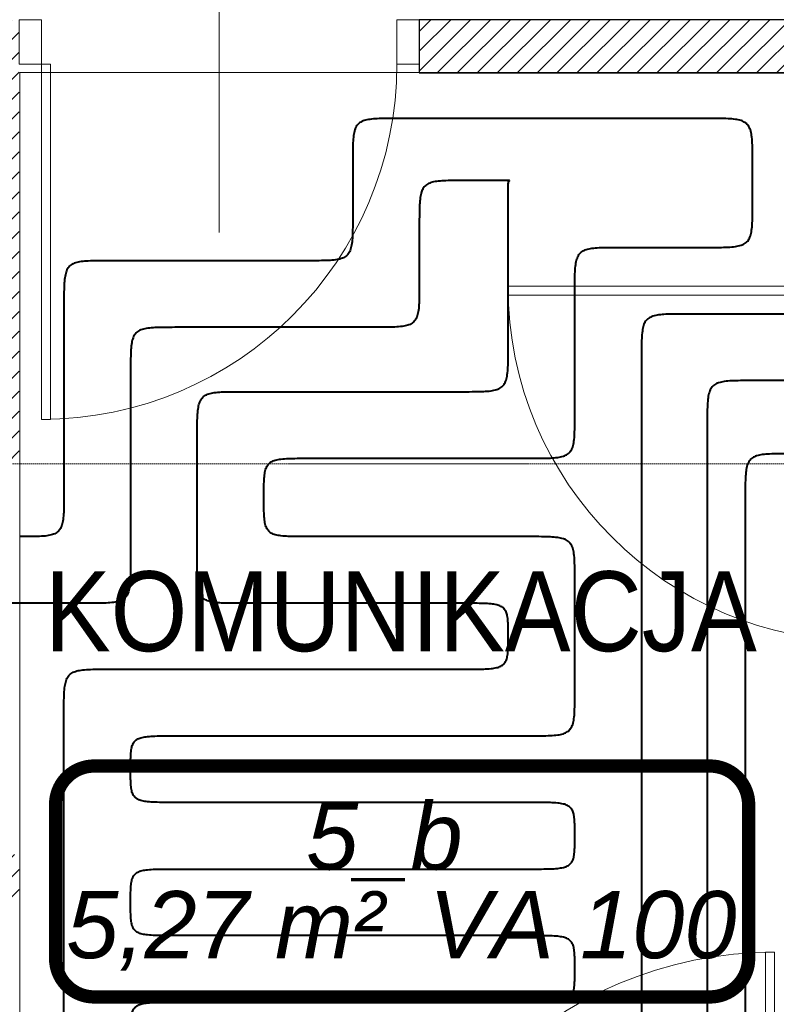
# Model space of a CAD drawing. Header units: millimetres. Extents: x 49908 to 79848, y -11883 to -3092.
# Tile 129 of 222: x 69491 to 69661, y -6348 to -6127. Entities that reach past the tile are written whole.
import ezdxf
from ezdxf.enums import TextEntityAlignment as Align
from ezdxf.lldxf.tags import DXFTag

# ---------------------------------------------------------------- set-up
doc = ezdxf.new("R2010")
doc.units = ezdxf.units.MM
doc.linetypes.add('AUSGEZOGEN', pattern=[0])
doc.linetypes.add('DASHDOT', pattern=[1, 0.5, -0.25, 0, -0.25])
for name, color, linetype, lineweight in [('A opis', 9, 'Continuous', 13), ('A stolarka', 9, 'Continuous', 9), ('A_HATCH', 9, 'Continuous', 9), ('A_MUROWANE', 9, 'Continuous', 25), ('A_OSIE', 9, 'DASHDOT', 9), ('\x9dciany', 9, 'Continuous', 9)]:
    doc.layers.add(name, color=color, linetype=linetype, lineweight=lineweight)
for name, color, linetype, true_color in [('IS_Ogrzewanie_płaszczyznowe', 7, 'SOLID', 0xac00e6), ('IS_Ogrzewanie_płaszczyznowe_-_opis', 7, 'SOLID', 0xf000f0), ('IS_Przyłącza_o.p._Powrót', 7, 'DASH', 0x438955), ('IS_Przyłącza_o.p._Zasilanie', 7, 'SOLID', 0xff9124)]:
    doc.layers.add(name, color=color, linetype=linetype, true_color=true_color)
doc.styles.add('Arial CE', font='arial.ttf')
tags = doc.linetypes.add('DASH', pattern=[15, 10, -5]).pattern_tags.tags
tags[6:7] = [DXFTag(74, 4), DXFTag(75, 0), DXFTag(340, '0'), DXFTag(46, 0.0), DXFTag(50, 0.0), DXFTag(44, 0.0), DXFTag(45, 0.0)]
tags[4:5] = [DXFTag(74, 4), DXFTag(75, 0), DXFTag(340, '0'), DXFTag(46, 0.0), DXFTag(50, 0.0), DXFTag(44, 0.0), DXFTag(45, 0.0)]
tags = doc.linetypes.add('SOLID', pattern=[10, 10, 0]).pattern_tags.tags
tags[6:7] = [DXFTag(74, 4), DXFTag(75, 0), DXFTag(340, '0'), DXFTag(46, 0.0), DXFTag(50, 0.0), DXFTag(44, 0.0), DXFTag(45, 0.0)]
tags[4:5] = [DXFTag(74, 4), DXFTag(75, 0), DXFTag(340, '0'), DXFTag(46, 0.0), DXFTag(50, 0.0), DXFTag(44, 0.0), DXFTag(45, 0.0)]

msp = doc.modelspace()

# ---------------------------------------------------------------- hatches: boundary and pattern name
at = {"layer": 'A_HATCH', "transparency": 33554687}
h = msp.add_hatch(dxfattribs=at)
h.set_pattern_fill('ANSI31', color=256, angle=360)
h.set_pattern_definition([(45, (16000, 0), (-2.24506403, 2.24506403), [])])
h.paths.add_polyline_path([(69465.47, -5846.63), (69450.47, -5846.63), (69450.47, -6126.63), (69300.47, -6126.63), (69300.47, -6138.63), (69490.47, -6138.63), (69490.47, -6126.63), (69465.47, -6126.63)])
h.paths.add_polyline_path([(69490.47, -6314.63), (69300.47, -6314.63), (69300.47, -6326.63), (69490.47, -6326.63)])
h.paths.add_polyline_path([(69490.47, -6138.63), (69480.47, -6138.63), (69480.47, -6226.63), (69490.47, -6226.63)])
h.paths.add_polyline_path([(69670.47, -6126.63), (69580.47, -6126.63), (69580.47, -6138.63), (69670.47, -6138.63)])
h.paths.add_polyline_path([(69545.47, -6438.63), (69555.47, -6438.63), (69565.47, -6438.63), (69565.47, -6426.63), (69533.47, -6426.63), (69533.47, -6586.63), (69545.47, -6586.63)])
h.paths.add_polyline_path([(69433.47, -6426.63), (69425.47, -6426.63), (69425.47, -6586.63), (69431.47, -6586.63), (69431.47, -6438.63), (69433.47, -6438.63)])
h.paths.add_polyline_path([(70000.47, -6426.63), (69785.47, -6426.63), (69785.47, -6438.63), (70000.47, -6438.63)])
h.paths.add_polyline_path([(68725.47, -6370.63), (68700.47, -6370.63), (68700.47, -6382.63), (68725.47, -6382.63)])
h.paths.add_polyline_path([(68835.47, -6370.63), (68830.47, -6370.63), (68820.47, -6370.63), (68815.47, -6370.63), (68815.47, -6382.63), (68835.47, -6382.63)])
h.paths.add_polyline_path([(68965.47, -6370.63), (68925.47, -6370.63), (68925.47, -6382.63), (68965.47, -6382.63)])
h.paths.add_polyline_path([(69080.47, -6370.63), (69055.47, -6370.63), (69055.47, -6382.63), (69080.47, -6382.63)])
h.paths.add_polyline_path([(68960.47, -6225.63), (68950.47, -6225.63), (68950.47, -6370.63), (68960.47, -6370.63)])
h.paths.add_polyline_path([(69080.47, -6198.63), (68700.47, -6198.63), (68700.47, -6210.63), (69080.47, -6210.63)])
h.paths.add_polyline_path([(68960.47, -6210.63), (68950.47, -6210.63), (68950.47, -6225.63), (68960.47, -6225.63)])
h.paths.add_polyline_path([(68960.47, -6183.63), (68950.47, -6183.63), (68950.47, -6198.63), (68960.47, -6198.63)])
h.paths.add_polyline_path([(68960.47, -6038.63), (68950.47, -6038.63), (68950.47, -6183.63), (68960.47, -6183.63)])
h.paths.add_polyline_path([(68965.47, -6026.63), (68925.47, -6026.63), (68925.47, -6038.63), (68965.47, -6038.63)])
h.paths.add_polyline_path([(69080.47, -6026.63), (69055.47, -6026.63), (69055.47, -6038.63), (69080.47, -6038.63)])
h.paths.add_polyline_path([(68835.47, -6026.63), (68815.47, -6026.63), (68815.47, -6038.63), (68820.47, -6038.63), (68830.47, -6038.63), (68835.47, -6038.63)])
h.paths.add_polyline_path([(68725.47, -6026.63), (68700.47, -6026.63), (68700.47, -6038.63), (68725.47, -6038.63)])
h.paths.add_polyline_path([(68830.47, -6038.63), (68820.47, -6038.63), (68820.47, -6183.63), (68830.46, -6183.63), (68830.47, -6183.63)])
h.paths.add_polyline_path([(68830.47, -6183.63), (68820.47, -6183.63), (68820.47, -6198.63), (68830.47, -6198.63)])
h.paths.add_polyline_path([(68830.47, -6210.63), (68820.47, -6210.63), (68820.47, -6370.63), (68830.47, -6370.63)])

# ---------------------------------------------------------------- linework, layer by layer
at = {"layer": 'A opis', "ltscale": 0.5}
msp.add_line((69535.49, -6174.55), (69535.49, -6115.06), dxfattribs=at)
at = {"layer": 'A stolarka', "linetype": 'AUSGEZOGEN', "lineweight": 0}
msp.add_line((69535.47, -6139.13), (69535.47, -6124.13), dxfattribs=at)
for points in [[(69490.47, -6126.63), (69495.47, -6126.63), (69495.47, -6136.63), (69490.47, -6136.63)], [(69575.47, -6126.63), (69580.47, -6126.63), (69580.47, -6136.63), (69575.47, -6136.63)], [(69495.47, -6136.63), (69497.47, -6136.63), (69497.47, -6216.63), (69495.47, -6216.63)], [(69680.47, -6186.63), (69680.47, -6188.63), (69600.47, -6188.63), (69600.47, -6186.63)], [(69660.47, -6426.63), (69658.47, -6426.63), (69658.47, -6336.63), (69660.47, -6336.63)]]:
    msp.add_lwpolyline(points, close=True, dxfattribs=at)
for centre, radius, start, end in [((69495.47, -6136.63), 80, 270, 0), ((69680.47, -6186.63), 80, 180, 270), ((69660.47, -6426.63), 90, 90, 180)]:
    msp.add_arc(centre, radius, start, end, dxfattribs=at)
at = {"layer": 'A_MUROWANE'}
msp.add_lwpolyline([(69670.47, -6126.63), (69580.47, -6126.63), (69580.47, -6138.63), (69670.47, -6138.63)], dxfattribs=at)
at = {"layer": 'A_OSIE', "ltscale": 0.3, "transparency": 33554559}
msp.add_line((70341.81, -6226.63), (67440.85, -6226.63), dxfattribs=at)
at = {"layer": 'IS_Ogrzewanie_płaszczyznowe', "linetype": 'DASH', "lineweight": 9}
for p, q in [((69672.42, -6138.51), (69490.6, -6138.51)), ((69490.6, -6138.51), (69490.6, -6428.41))]:
    msp.add_line(p, q, dxfattribs=at)
at = {"layer": 'IS_Ogrzewanie_płaszczyznowe_-_opis'}
msp.add_lwpolyline([(69507.31, -6346.71, 3, 3, 0), (69645.98, -6346.71, 3, 3, 0.414214), (69654.65, -6338.05, 3, 3, 0), (69654.65, -6303.38, 3, 3, 0.414214), (69645.98, -6294.71, 3, 3, 0), (69507.31, -6294.71, 3, 3, 0.414214), (69498.65, -6303.38, 3, 3, 0), (69498.65, -6338.05, 3, 3, 0.414214), (69507.31, -6346.71, 3, 3, 0)], format="xyseb", dxfattribs=at)
at = {"layer": 'IS_Przyłącza_o.p._Powrót', "lineweight": 40}
for points, knots in [([(69575.52, -6148.87), (69574.7, -6148.87), (69573.19, -6148.87), (69571.13, -6148.91), (69569.48, -6149.03), (69568.17, -6149.28), (69567.14, -6149.74), (69566.39, -6150.48), (69565.94, -6151.51), (69565.68, -6152.82), (69565.56, -6154.48), (69565.52, -6156.53), (69565.52, -6158.04), (69565.52, -6158.87)], [0, 0, 0, 0, 0.0248686, 0.0452361, 0.061602, 0.0745999, 0.0851852, 0.0948541, 0.1054394, 0.1184374, 0.1348033, 0.1551707, 0.1800393, 0.1800393, 0.1800393, 0.1800393]), ([(69645.52, -6148.87), (69644.98, -6148.87), (69642.95, -6148.87), (69638.69, -6148.87), (69632.22, -6148.87), (69624.17, -6148.87), (69615.18, -6148.87), (69605.87, -6148.87), (69596.88, -6148.87), (69588.83, -6148.87), (69582.36, -6148.87), (69578.1, -6148.87), (69576.07, -6148.87), (69575.52, -6148.87)], [0, 0, 0, 0, 0.0163035, 0.0610068, 0.1277986, 0.2103681, 0.3024042, 0.3975958, 0.4896319, 0.5722014, 0.6389932, 0.6836965, 0.7, 0.7, 0.7, 0.7]), ([(69655.52, -6158.87), (69655.52, -6158.04), (69655.53, -6156.53), (69655.49, -6154.48), (69655.37, -6152.82), (69655.11, -6151.51), (69654.66, -6150.48), (69653.91, -6149.74), (69652.88, -6149.28), (69651.57, -6149.03), (69649.91, -6148.91), (69647.86, -6148.87), (69646.35, -6148.87), (69645.52, -6148.87)], [0, 0, 0, 0, 0.0248686, 0.0452361, 0.061602, 0.0745999, 0.0851852, 0.0948541, 0.1054394, 0.1184374, 0.1348033, 0.1551707, 0.1800393, 0.1800393, 0.1800393, 0.1800393]), ([(69565.52, -6158.87), (69565.52, -6158.96), (69565.52, -6159.31), (69565.52, -6160.04), (69565.52, -6161.16), (69565.52, -6162.54), (69565.52, -6164.09), (69565.52, -6165.69), (69565.52, -6167.24), (69565.52, -6168.62), (69565.52, -6169.74), (69565.52, -6170.47), (69565.52, -6170.82), (69565.52, -6170.91)], [0, 0, 0, 0, 0.0028049, 0.0104958, 0.0219868, 0.0361923, 0.0520265, 0.0684035, 0.0842377, 0.0984432, 0.1099342, 0.1176251, 0.12043, 0.12043, 0.12043, 0.12043]), ([(69655.52, -6167.91), (69655.52, -6167.84), (69655.52, -6167.57), (69655.52, -6167.02), (69655.52, -6166.19), (69655.52, -6165.15), (69655.52, -6163.99), (69655.52, -6162.79), (69655.52, -6161.63), (69655.52, -6160.59), (69655.52, -6159.75), (69655.52, -6159.2), (69655.52, -6158.94), (69655.52, -6158.87)], [0, 0, 0, 0, 0.00210502, 0.00787684, 0.01650063, 0.02716153, 0.0390447, 0.0513353, 0.06321847, 0.07387937, 0.08250316, 0.08827498, 0.09038, 0.09038, 0.09038, 0.09038]), ([(69645.52, -6177.91), (69646.35, -6177.91), (69647.86, -6177.91), (69649.91, -6177.87), (69651.57, -6177.75), (69652.88, -6177.49), (69653.91, -6177.04), (69654.66, -6176.29), (69655.11, -6175.26), (69655.37, -6173.95), (69655.49, -6172.3), (69655.53, -6170.24), (69655.52, -6168.74), (69655.52, -6167.91)], [0, 0, 0, 0, 0.0248686, 0.0452361, 0.061602, 0.0745999, 0.0851852, 0.0948541, 0.1054394, 0.1184374, 0.1348033, 0.1551707, 0.1800393, 0.1800393, 0.1800393, 0.1800393]), ([(69565.52, -6170.91), (69565.52, -6171.74), (69565.53, -6173.25), (69565.49, -6175.3), (69565.37, -6176.96), (69565.11, -6178.27), (69564.66, -6179.3), (69563.91, -6180.04), (69562.88, -6180.5), (69561.57, -6180.75), (69559.91, -6180.87), (69557.86, -6180.91), (69556.35, -6180.91), (69555.52, -6180.91)], [0, 0, 0, 0, 0.0248686, 0.0452361, 0.061602, 0.0745999, 0.0851852, 0.0948541, 0.1054394, 0.1184374, 0.1348033, 0.1551707, 0.1800393, 0.1800393, 0.1800393, 0.1800393]), ([(69615.52, -6187.91), (69615.52, -6187.08), (69615.52, -6185.57), (69615.56, -6183.52), (69615.68, -6181.86), (69615.94, -6180.55), (69616.39, -6179.52), (69617.14, -6178.78), (69618.17, -6178.32), (69619.48, -6178.07), (69621.13, -6177.94), (69623.19, -6177.91), (69624.7, -6177.91), (69625.52, -6177.91)], [0, 0, 0, 0, 0.0248686, 0.0452361, 0.061602, 0.0745999, 0.0851852, 0.0948541, 0.1054394, 0.1184374, 0.1348033, 0.1551707, 0.1800393, 0.1800393, 0.1800393, 0.1800393]), ([(69625.52, -6177.91), (69625.68, -6177.91), (69626.26, -6177.91), (69627.48, -6177.91), (69629.33, -6177.91), (69631.63, -6177.91), (69634.19, -6177.91), (69636.85, -6177.91), (69639.42, -6177.91), (69641.72, -6177.91), (69643.57, -6177.91), (69644.79, -6177.91), (69645.37, -6177.91), (69645.52, -6177.91)], [0, 0, 0, 0, 0.0046582, 0.0174305, 0.0365139, 0.0601052, 0.0864012, 0.1135988, 0.1398948, 0.1634861, 0.1825695, 0.1953418, 0.2, 0.2, 0.2, 0.2]), ([(69510.52, -6180.91), (69509.7, -6180.91), (69508.19, -6180.91), (69506.13, -6180.95), (69504.48, -6181.07), (69503.17, -6181.32), (69502.14, -6181.78), (69501.39, -6182.53), (69500.94, -6183.55), (69500.68, -6184.87), (69500.56, -6186.52), (69500.52, -6188.57), (69500.52, -6190.08), (69500.52, -6190.91)], [0, 0, 0, 0, 0.0248686, 0.0452361, 0.061602, 0.0745999, 0.0851852, 0.0948541, 0.1054394, 0.1184374, 0.1348033, 0.1551707, 0.1800393, 0.1800393, 0.1800393, 0.1800393]), ([(69555.52, -6180.91), (69555.18, -6180.91), (69553.87, -6180.91), (69551.13, -6180.91), (69546.97, -6180.91), (69541.8, -6180.91), (69536.02, -6180.91), (69530.03, -6180.91), (69524.25, -6180.91), (69519.08, -6180.91), (69514.92, -6180.91), (69512.18, -6180.91), (69510.87, -6180.91), (69510.52, -6180.91)], [0, 0, 0, 0, 0.0104808, 0.0392186, 0.0821563, 0.1352367, 0.1944027, 0.2555973, 0.3147633, 0.3678437, 0.4107814, 0.4395192, 0.45, 0.45, 0.45, 0.45]), ([(69615.52, -6215.4), (69615.52, -6215.19), (69615.52, -6214.39), (69615.52, -6212.72), (69615.52, -6210.18), (69615.52, -6207.02), (69615.52, -6203.48), (69615.52, -6199.83), (69615.52, -6196.29), (69615.52, -6193.13), (69615.52, -6190.59), (69615.52, -6188.92), (69615.52, -6188.12), (69615.52, -6187.91)], [0, 0, 0, 0, 0.0064043, 0.0239643, 0.0502011, 0.0826356, 0.1187887, 0.1561813, 0.1923344, 0.2247689, 0.2510057, 0.2685657, 0.27497, 0.27497, 0.27497, 0.27497]), ([(69500.52, -6190.91), (69500.52, -6191.24), (69500.52, -6192.46), (69500.52, -6195.03), (69500.52, -6198.92), (69500.52, -6203.77), (69500.52, -6209.18), (69500.52, -6214.79), (69500.52, -6220.2), (69500.52, -6225.04), (69500.52, -6228.94), (69500.52, -6231.5), (69500.52, -6232.73), (69500.52, -6233.05)], [0, 0, 0, 0, 0.0098154, 0.0367287, 0.0769403, 0.1266506, 0.1820603, 0.2393697, 0.2947794, 0.3444897, 0.3847013, 0.4116146, 0.42143, 0.42143, 0.42143, 0.42143]), ([(69640.52, -6192.91), (69639.7, -6192.91), (69638.19, -6192.91), (69636.13, -6192.94), (69634.48, -6193.07), (69633.17, -6193.32), (69632.14, -6193.78), (69631.39, -6194.52), (69630.94, -6195.55), (69630.68, -6196.86), (69630.56, -6198.52), (69630.52, -6200.57), (69630.52, -6202.08), (69630.52, -6202.91)], [0, 0, 0, 0, 0.0248686, 0.0452361, 0.061602, 0.0745999, 0.0851852, 0.0948541, 0.1054394, 0.1184374, 0.1348033, 0.1551707, 0.1800393, 0.1800393, 0.1800393, 0.1800393]), ([(69693.25, -6192.91), (69692.84, -6192.91), (69691.31, -6192.91), (69688.1, -6192.91), (69683.23, -6192.91), (69677.17, -6192.91), (69670.39, -6192.91), (69663.38, -6192.91), (69656.61, -6192.91), (69650.55, -6192.91), (69645.67, -6192.91), (69642.47, -6192.91), (69640.93, -6192.91), (69640.52, -6192.91)], [0, 0, 0, 0, 0.0122808, 0.0459538, 0.0962652, 0.1584613, 0.2277881, 0.2994919, 0.3688187, 0.4310148, 0.4813262, 0.5149992, 0.52728, 0.52728, 0.52728, 0.52728]), ([(69630.52, -6202.91), (69630.52, -6204.17), (69630.52, -6208.89), (69630.52, -6218.77), (69630.52, -6233.79), (69630.52, -6252.46), (69630.52, -6273.33), (69630.52, -6294.93), (69630.52, -6315.8), (69630.52, -6334.48), (69630.52, -6349.49), (69630.52, -6359.38), (69630.52, -6364.1), (69630.52, -6365.36)], [0, 0, 0, 0, 0.037836, 0.141579, 0.296584, 0.488204, 0.701794, 0.922706, 1.136296, 1.327916, 1.482921, 1.586664, 1.6245, 1.6245, 1.6245, 1.6245]), ([(69605.52, -6225.4), (69606.35, -6225.4), (69607.86, -6225.4), (69609.91, -6225.37), (69611.57, -6225.24), (69612.88, -6224.99), (69613.91, -6224.53), (69614.66, -6223.79), (69615.11, -6222.76), (69615.37, -6221.45), (69615.49, -6219.79), (69615.53, -6217.74), (69615.52, -6216.23), (69615.52, -6215.4)], [0, 0, 0, 0, 0.0248686, 0.0452361, 0.061602, 0.0745999, 0.0851852, 0.0948541, 0.1054394, 0.1184374, 0.1348033, 0.1551707, 0.1800393, 0.1800393, 0.1800393, 0.1800393]), ([(69545.52, -6234.23), (69545.52, -6233.5), (69545.52, -6232.17), (69545.56, -6230.35), (69545.68, -6228.89), (69545.94, -6227.73), (69546.41, -6226.81), (69547.16, -6226.16), (69548.18, -6225.77), (69549.48, -6225.54), (69551.14, -6225.44), (69553.19, -6225.4), (69554.7, -6225.4), (69555.52, -6225.4)], [0, 0, 0, 0, 0.0219478, 0.0399248, 0.0543841, 0.0659297, 0.0755171, 0.0846359, 0.0949995, 0.1079316, 0.1242837, 0.1446496, 0.1695182, 0.1695182, 0.1695182, 0.1695182]), ([(69555.52, -6225.4), (69555.91, -6225.4), (69557.37, -6225.4), (69560.41, -6225.4), (69565.03, -6225.4), (69570.78, -6225.4), (69577.2, -6225.4), (69583.85, -6225.4), (69590.27, -6225.4), (69596.02, -6225.4), (69600.64, -6225.4), (69603.68, -6225.4), (69605.14, -6225.4), (69605.52, -6225.4)], [0, 0, 0, 0, 0.0116454, 0.0435763, 0.0912847, 0.150263, 0.216003, 0.283997, 0.349737, 0.4087153, 0.4564237, 0.4883546, 0.5, 0.5, 0.5, 0.5]), ([(69663.87, -6224.38), (69663.05, -6224.38), (69661.54, -6224.38), (69659.48, -6224.42), (69657.83, -6224.54), (69656.52, -6224.8), (69655.49, -6225.25), (69654.74, -6226), (69654.29, -6227.03), (69654.03, -6228.34), (69653.91, -6229.99), (69653.87, -6232.05), (69653.87, -6233.55), (69653.87, -6234.38)], [0, 0, 0, 0, 0.0248686, 0.0452361, 0.061602, 0.0745999, 0.0851852, 0.0948541, 0.1054394, 0.1184374, 0.1348033, 0.1551707, 0.1800393, 0.1800393, 0.1800393, 0.1800393]), ([(69500.52, -6233.05), (69500.52, -6233.88), (69500.53, -6235.39), (69500.49, -6237.44), (69500.37, -6239.1), (69500.11, -6240.41), (69499.66, -6241.44), (69498.91, -6242.19), (69497.88, -6242.64), (69496.57, -6242.9), (69494.91, -6243.02), (69492.86, -6243.06), (69491.35, -6243.05), (69490.52, -6243.05)], [0, 0, 0, 0, 0.0248686, 0.0452361, 0.061602, 0.0745999, 0.0851852, 0.0948541, 0.1054394, 0.1184374, 0.1348033, 0.1551707, 0.1800393, 0.1800393, 0.1800393, 0.1800393]), ([(69555.52, -6243.05), (69554.7, -6243.05), (69553.19, -6243.06), (69551.14, -6243.02), (69549.48, -6242.91), (69548.18, -6242.69), (69547.16, -6242.3), (69546.41, -6241.65), (69545.94, -6240.73), (69545.68, -6239.57), (69545.56, -6238.1), (69545.52, -6236.29), (69545.52, -6234.96), (69545.52, -6234.23)], [0, 0, 0, 0, 0.0248686, 0.0452345, 0.0615867, 0.0745187, 0.0848823, 0.0940011, 0.1035885, 0.1151341, 0.1295934, 0.1475704, 0.1695182, 0.1695182, 0.1695182, 0.1695182]), ([(69653.87, -6234.38), (69653.87, -6236.93), (69653.87, -6246.48), (69653.87, -6266.47), (69653.87, -6296.83), (69653.87, -6334.59), (69653.87, -6376.8), (69653.87, -6420.49), (69653.87, -6462.7), (69653.87, -6500.46), (69653.87, -6530.82), (69653.87, -6550.81), (69653.87, -6560.36), (69653.87, -6562.91)], [0, 0, 0, 0, 0.076516, 0.286317, 0.599785, 0.9873, 1.419243, 1.865997, 2.29794, 2.685455, 2.998923, 3.208724, 3.28524, 3.28524, 3.28524, 3.28524]), ([(69605.52, -6243.05), (69605.14, -6243.05), (69603.68, -6243.05), (69600.64, -6243.05), (69596.02, -6243.05), (69590.27, -6243.05), (69583.85, -6243.05), (69577.2, -6243.05), (69570.78, -6243.05), (69565.03, -6243.05), (69560.41, -6243.05), (69557.37, -6243.05), (69555.91, -6243.05), (69555.52, -6243.05)], [0, 0, 0, 0, 0.0116454, 0.0435763, 0.0912847, 0.150263, 0.216003, 0.283997, 0.349737, 0.4087153, 0.4564237, 0.4883546, 0.5, 0.5, 0.5, 0.5]), ([(69615.52, -6253.05), (69615.52, -6252.23), (69615.53, -6250.72), (69615.49, -6248.66), (69615.37, -6247.01), (69615.11, -6245.7), (69614.66, -6244.67), (69613.91, -6243.92), (69612.88, -6243.47), (69611.57, -6243.21), (69609.91, -6243.09), (69607.86, -6243.05), (69606.35, -6243.05), (69605.52, -6243.05)], [0, 0, 0, 0, 0.0248686, 0.0452361, 0.061602, 0.0745999, 0.0851852, 0.0948541, 0.1054394, 0.1184374, 0.1348033, 0.1551707, 0.1800393, 0.1800393, 0.1800393, 0.1800393]), ([(69615.52, -6277.91), (69615.52, -6277.71), (69615.52, -6276.99), (69615.52, -6275.48), (69615.52, -6273.18), (69615.52, -6270.33), (69615.52, -6267.13), (69615.52, -6263.83), (69615.52, -6260.64), (69615.52, -6257.78), (69615.52, -6255.48), (69615.52, -6253.97), (69615.52, -6253.25), (69615.52, -6253.05)], [0, 0, 0, 0, 0.0057882, 0.0216591, 0.0453722, 0.0746867, 0.1073621, 0.1411579, 0.1738333, 0.2031478, 0.2268609, 0.2427318, 0.24852, 0.24852, 0.24852, 0.24852]), ([(69605.52, -6287.91), (69606.35, -6287.91), (69607.86, -6287.91), (69609.91, -6287.87), (69611.57, -6287.75), (69612.88, -6287.49), (69613.91, -6287.04), (69614.66, -6286.29), (69615.11, -6285.26), (69615.37, -6283.95), (69615.49, -6282.3), (69615.53, -6280.24), (69615.52, -6278.74), (69615.52, -6277.91)], [0, 0, 0, 0, 0.0248686, 0.0452361, 0.061602, 0.0745999, 0.0851852, 0.0948541, 0.1054394, 0.1184374, 0.1348033, 0.1551707, 0.1800393, 0.1800393, 0.1800393, 0.1800393]), ([(69515.52, -6295.41), (69515.52, -6294.79), (69515.52, -6293.65), (69515.56, -6292.11), (69515.68, -6290.87), (69515.94, -6289.87), (69516.42, -6289.08), (69517.17, -6288.54), (69518.18, -6288.21), (69519.48, -6288.03), (69521.14, -6287.93), (69523.19, -6287.91), (69524.7, -6287.91), (69525.52, -6287.91)], [0, 0, 0, 0, 0.0186515, 0.0339311, 0.0462418, 0.0561621, 0.0646601, 0.0732063, 0.0833483, 0.0962155, 0.1125542, 0.1329186, 0.1577872, 0.1577872, 0.1577872, 0.1577872]), ([(69525.52, -6287.91), (69526.15, -6287.91), (69528.47, -6287.91), (69533.34, -6287.91), (69540.73, -6287.91), (69549.93, -6287.91), (69560.21, -6287.91), (69570.84, -6287.91), (69581.12, -6287.91), (69590.32, -6287.91), (69597.71, -6287.91), (69602.58, -6287.91), (69604.9, -6287.91), (69605.52, -6287.91)], [0, 0, 0, 0, 0.0186326, 0.069722, 0.1460556, 0.2404207, 0.3456048, 0.4543952, 0.5595793, 0.6539444, 0.730278, 0.7813674, 0.8, 0.8, 0.8, 0.8]), ([(69525.52, -6302.91), (69524.7, -6302.91), (69523.19, -6302.91), (69521.14, -6302.88), (69519.48, -6302.79), (69518.18, -6302.6), (69517.17, -6302.27), (69516.42, -6301.73), (69515.94, -6300.95), (69515.68, -6299.95), (69515.56, -6298.7), (69515.52, -6297.16), (69515.52, -6296.03), (69515.52, -6295.41)], [0, 0, 0, 0, 0.0248686, 0.045233, 0.0615717, 0.0744389, 0.0845809, 0.0931271, 0.1016251, 0.1115455, 0.1238561, 0.1391357, 0.1577872, 0.1577872, 0.1577872, 0.1577872]), ([(69605.52, -6302.91), (69604.9, -6302.91), (69602.58, -6302.91), (69597.71, -6302.91), (69590.32, -6302.91), (69581.12, -6302.91), (69570.84, -6302.91), (69560.21, -6302.91), (69549.93, -6302.91), (69540.73, -6302.91), (69533.34, -6302.91), (69528.47, -6302.91), (69526.15, -6302.91), (69525.52, -6302.91)], [0, 0, 0, 0, 0.0186326, 0.069722, 0.1460556, 0.2404207, 0.3456048, 0.4543952, 0.5595793, 0.6539444, 0.730278, 0.7813674, 0.8, 0.8, 0.8, 0.8]), ([(69615.52, -6310.41), (69615.52, -6309.79), (69615.53, -6308.65), (69615.49, -6307.11), (69615.36, -6305.87), (69615.11, -6304.87), (69614.63, -6304.08), (69613.87, -6303.54), (69612.87, -6303.21), (69611.56, -6303.03), (69609.91, -6302.93), (69607.86, -6302.91), (69606.35, -6302.91), (69605.52, -6302.91)], [0, 0, 0, 0, 0.0186515, 0.0339311, 0.0462418, 0.0561621, 0.0646601, 0.0732063, 0.0833483, 0.0962155, 0.1125542, 0.1329186, 0.1577872, 0.1577872, 0.1577872, 0.1577872]), ([(69605.52, -6317.91), (69606.35, -6317.91), (69607.86, -6317.91), (69609.91, -6317.88), (69611.56, -6317.79), (69612.87, -6317.6), (69613.87, -6317.27), (69614.63, -6316.73), (69615.11, -6315.95), (69615.36, -6314.95), (69615.49, -6313.7), (69615.53, -6312.16), (69615.52, -6311.03), (69615.52, -6310.41)], [0, 0, 0, 0, 0.0248686, 0.045233, 0.0615717, 0.0744389, 0.0845809, 0.0931271, 0.1016251, 0.1115455, 0.1238561, 0.1391357, 0.1577872, 0.1577872, 0.1577872, 0.1577872]), ([(69515.52, -6325.41), (69515.52, -6324.79), (69515.52, -6323.65), (69515.56, -6322.11), (69515.68, -6320.87), (69515.94, -6319.87), (69516.42, -6319.08), (69517.17, -6318.54), (69518.18, -6318.21), (69519.48, -6318.03), (69521.14, -6317.93), (69523.19, -6317.91), (69524.7, -6317.91), (69525.52, -6317.91)], [0, 0, 0, 0, 0.0186515, 0.0339311, 0.0462418, 0.0561621, 0.0646601, 0.0732063, 0.0833483, 0.0962155, 0.1125542, 0.1329186, 0.1577872, 0.1577872, 0.1577872, 0.1577872]), ([(69525.52, -6317.91), (69526.15, -6317.91), (69528.47, -6317.91), (69533.34, -6317.91), (69540.73, -6317.91), (69549.93, -6317.91), (69560.21, -6317.91), (69570.84, -6317.91), (69581.12, -6317.91), (69590.32, -6317.91), (69597.71, -6317.91), (69602.58, -6317.91), (69604.9, -6317.91), (69605.52, -6317.91)], [0, 0, 0, 0, 0.0186326, 0.069722, 0.1460556, 0.2404207, 0.3456048, 0.4543952, 0.5595793, 0.6539444, 0.730278, 0.7813674, 0.8, 0.8, 0.8, 0.8]), ([(69525.52, -6332.91), (69524.7, -6332.91), (69523.19, -6332.91), (69521.14, -6332.88), (69519.48, -6332.79), (69518.18, -6332.6), (69517.17, -6332.27), (69516.42, -6331.73), (69515.94, -6330.95), (69515.68, -6329.95), (69515.56, -6328.7), (69515.52, -6327.16), (69515.52, -6326.03), (69515.52, -6325.41)], [0, 0, 0, 0, 0.0248686, 0.045233, 0.0615717, 0.0744389, 0.0845809, 0.0931271, 0.1016251, 0.1115455, 0.1238561, 0.1391357, 0.1577872, 0.1577872, 0.1577872, 0.1577872]), ([(69605.52, -6332.91), (69604.9, -6332.91), (69602.58, -6332.91), (69597.71, -6332.91), (69590.32, -6332.91), (69581.12, -6332.91), (69570.84, -6332.91), (69560.21, -6332.91), (69549.93, -6332.91), (69540.73, -6332.91), (69533.34, -6332.91), (69528.47, -6332.91), (69526.15, -6332.91), (69525.52, -6332.91)], [0, 0, 0, 0, 0.0186326, 0.069722, 0.1460556, 0.2404207, 0.3456048, 0.4543952, 0.5595793, 0.6539444, 0.730278, 0.7813674, 0.8, 0.8, 0.8, 0.8]), ([(69615.52, -6340.41), (69615.52, -6339.79), (69615.53, -6338.65), (69615.49, -6337.11), (69615.36, -6335.87), (69615.11, -6334.87), (69614.63, -6334.08), (69613.87, -6333.54), (69612.87, -6333.21), (69611.56, -6333.03), (69609.91, -6332.93), (69607.86, -6332.91), (69606.35, -6332.91), (69605.52, -6332.91)], [0, 0, 0, 0, 0.0186515, 0.0339311, 0.0462418, 0.0561621, 0.0646601, 0.0732063, 0.0833483, 0.0962155, 0.1125542, 0.1329186, 0.1577872, 0.1577872, 0.1577872, 0.1577872]), ([(69605.52, -6347.91), (69606.35, -6347.91), (69607.86, -6347.91), (69609.91, -6347.88), (69611.56, -6347.79), (69612.87, -6347.6), (69613.87, -6347.27), (69614.63, -6346.73), (69615.11, -6345.95), (69615.36, -6344.95), (69615.49, -6343.7), (69615.53, -6342.16), (69615.52, -6341.03), (69615.52, -6340.41)], [0, 0, 0, 0, 0.0248686, 0.045233, 0.0615717, 0.0744389, 0.0845809, 0.0931271, 0.1016251, 0.1115455, 0.1238561, 0.1391357, 0.1577872, 0.1577872, 0.1577872, 0.1577872]), ([(69515.52, -6355.41), (69515.52, -6354.79), (69515.52, -6353.65), (69515.56, -6352.11), (69515.68, -6350.87), (69515.94, -6349.87), (69516.42, -6349.08), (69517.17, -6348.54), (69518.18, -6348.21), (69519.48, -6348.03), (69521.14, -6347.93), (69523.19, -6347.91), (69524.7, -6347.91), (69525.52, -6347.91)], [0, 0, 0, 0, 0.0186515, 0.0339311, 0.0462418, 0.0561621, 0.0646601, 0.0732063, 0.0833483, 0.0962155, 0.1125542, 0.1329186, 0.1577872, 0.1577872, 0.1577872, 0.1577872]), ([(69525.52, -6347.91), (69526.15, -6347.91), (69528.47, -6347.91), (69533.34, -6347.91), (69540.73, -6347.91), (69549.93, -6347.91), (69560.21, -6347.91), (69570.84, -6347.91), (69581.12, -6347.91), (69590.32, -6347.91), (69597.71, -6347.91), (69602.58, -6347.91), (69604.9, -6347.91), (69605.52, -6347.91)], [0, 0, 0, 0, 0.0186326, 0.069722, 0.1460556, 0.2404207, 0.3456048, 0.4543952, 0.5595793, 0.6539444, 0.730278, 0.7813674, 0.8, 0.8, 0.8, 0.8])]:
    msp.add_open_spline(points, degree=3, knots=knots, dxfattribs=at)
at = {"layer": 'IS_Przyłącza_o.p._Zasilanie', "lineweight": 40}
for points, knots in [([(69590.52, -6162.85), (69589.7, -6162.85), (69588.19, -6162.85), (69586.13, -6162.89), (69584.48, -6163.01), (69583.17, -6163.26), (69582.14, -6163.72), (69581.39, -6164.47), (69580.94, -6165.49), (69580.68, -6166.81), (69580.56, -6168.46), (69580.52, -6170.51), (69580.52, -6172.02), (69580.52, -6172.85)], [0, 0, 0, 0, 0.0248686, 0.0452361, 0.061602, 0.0745999, 0.0851852, 0.0948541, 0.1054394, 0.1184374, 0.1348033, 0.1551707, 0.1800393, 0.1800393, 0.1800393, 0.1800393]), ([(69590.83, -6162.85), (69590.82, -6162.85), (69590.81, -6162.85), (69590.8, -6162.85), (69590.77, -6162.85), (69590.73, -6162.85), (69590.7, -6162.85), (69590.66, -6162.85), (69590.62, -6162.85), (69590.58, -6162.85), (69590.55, -6162.85), (69590.54, -6162.85), (69590.53, -6162.85), (69590.52, -6162.85)], [0, 0, 0, 0, 0.000070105, 0.000262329, 0.000549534, 0.000904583, 0.001300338, 0.001709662, 0.002105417, 0.002460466, 0.002747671, 0.002939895, 0.00301, 0.00301, 0.00301, 0.00301]), ([(69600.83, -6162.88), (69600.83, -6162.88), (69600.8, -6162.86), (69600.74, -6162.87), (69600.58, -6162.86), (69600.29, -6162.86), (69599.81, -6162.85), (69599.11, -6162.85), (69598.14, -6162.85), (69596.86, -6162.85), (69595.21, -6162.85), (69593.16, -6162.85), (69591.65, -6162.85), (69590.83, -6162.85)], [0, 0, 0, 0, 0.0001016, 0.0006305, 0.0020587, 0.0048388, 0.0094219, 0.0162589, 0.0258006, 0.0384978, 0.0548013, 0.075162, 0.1000305, 0.1000305, 0.1000305, 0.1000305]), ([(69600.52, -6172.91), (69600.52, -6172.08), (69600.52, -6170.57), (69600.53, -6168.52), (69600.53, -6166.87), (69600.53, -6165.59), (69600.54, -6164.62), (69600.55, -6163.92), (69600.56, -6163.45), (69600.58, -6163.15), (69600.59, -6163), (69600.63, -6162.91), (69600.66, -6162.91), (69600.68, -6162.91)], [0, 0, 0, 0, 0.0248685, 0.0452292, 0.0615327, 0.07423, 0.0837719, 0.0906097, 0.0951949, 0.0979814, 0.0994298, 0.1000385, 0.1004202, 0.1004202, 0.1004202, 0.1004202]), ([(69600.68, -6162.91), (69600.69, -6162.91), (69600.71, -6162.91), (69600.74, -6162.91), (69600.77, -6162.91), (69600.79, -6162.91), (69600.8, -6162.9), (69600.81, -6162.9), (69600.82, -6162.9), (69600.82, -6162.9), (69600.83, -6162.89), (69600.83, -6162.89), (69600.83, -6162.88), (69600.83, -6162.88)], [0, 0, 0, 0, 0.000374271, 0.000680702, 0.000926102, 0.001117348, 0.001261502, 0.001366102, 0.001439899, 0.001494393, 0.001544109, 0.001600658, 0.001669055, 0.001669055, 0.001669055, 0.001669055]), ([(69580.52, -6172.85), (69580.52, -6172.95), (69580.52, -6173.33), (69580.52, -6174.13), (69580.52, -6175.33), (69580.52, -6176.84), (69580.52, -6178.51), (69580.52, -6180.25), (69580.52, -6181.93), (69580.52, -6183.43), (69580.52, -6184.64), (69580.52, -6185.43), (69580.52, -6185.81), (69580.52, -6185.91)], [0, 0, 0, 0, 0.0030418, 0.0113821, 0.0238436, 0.0392487, 0.05642, 0.07418, 0.0913513, 0.1067564, 0.1192179, 0.1275582, 0.1306, 0.1306, 0.1306, 0.1306]), ([(69600.52, -6200.4), (69600.52, -6200.19), (69600.52, -6199.39), (69600.52, -6197.72), (69600.52, -6195.18), (69600.52, -6192.02), (69600.52, -6188.48), (69600.52, -6184.83), (69600.52, -6181.29), (69600.52, -6178.13), (69600.52, -6175.59), (69600.52, -6173.92), (69600.52, -6173.12), (69600.52, -6172.91)], [0, 0, 0, 0, 0.0064043, 0.0239643, 0.0502011, 0.0826356, 0.1187887, 0.1561813, 0.1923344, 0.2247689, 0.2510057, 0.2685657, 0.27497, 0.27497, 0.27497, 0.27497]), ([(69580.52, -6185.91), (69580.52, -6186.74), (69580.53, -6188.25), (69580.49, -6190.3), (69580.37, -6191.96), (69580.11, -6193.27), (69579.66, -6194.3), (69578.91, -6195.04), (69577.88, -6195.5), (69576.57, -6195.75), (69574.91, -6195.87), (69572.86, -6195.91), (69571.35, -6195.91), (69570.52, -6195.91)], [0, 0, 0, 0, 0.0248686, 0.0452361, 0.061602, 0.0745999, 0.0851852, 0.0948541, 0.1054394, 0.1184374, 0.1348033, 0.1551707, 0.1800393, 0.1800393, 0.1800393, 0.1800393]), ([(69525.52, -6195.91), (69524.7, -6195.91), (69523.19, -6195.91), (69521.13, -6195.95), (69519.48, -6196.07), (69518.17, -6196.32), (69517.14, -6196.78), (69516.39, -6197.53), (69515.94, -6198.55), (69515.68, -6199.87), (69515.56, -6201.52), (69515.52, -6203.57), (69515.52, -6205.08), (69515.52, -6205.91)], [0, 0, 0, 0, 0.0248686, 0.0452361, 0.061602, 0.0745999, 0.0851852, 0.0948541, 0.1054394, 0.1184374, 0.1348033, 0.1551707, 0.1800393, 0.1800393, 0.1800393, 0.1800393]), ([(69570.52, -6195.91), (69570.18, -6195.91), (69568.87, -6195.91), (69566.13, -6195.91), (69561.97, -6195.91), (69556.8, -6195.91), (69551.02, -6195.91), (69545.03, -6195.91), (69539.25, -6195.91), (69534.08, -6195.91), (69529.92, -6195.91), (69527.18, -6195.91), (69525.87, -6195.91), (69525.52, -6195.91)], [0, 0, 0, 0, 0.0104808, 0.0392186, 0.0821563, 0.1352367, 0.1944027, 0.2555973, 0.3147633, 0.3678437, 0.4107814, 0.4395192, 0.45, 0.45, 0.45, 0.45]), ([(69590.52, -6210.4), (69591.35, -6210.4), (69592.86, -6210.4), (69594.91, -6210.37), (69596.57, -6210.24), (69597.88, -6209.99), (69598.91, -6209.53), (69599.66, -6208.79), (69600.11, -6207.76), (69600.37, -6206.45), (69600.49, -6204.79), (69600.53, -6202.74), (69600.52, -6201.23), (69600.52, -6200.4)], [0, 0, 0, 0, 0.0248686, 0.0452361, 0.061602, 0.0745999, 0.0851852, 0.0948541, 0.1054394, 0.1184374, 0.1348033, 0.1551707, 0.1800393, 0.1800393, 0.1800393, 0.1800393]), ([(69515.52, -6205.91), (69515.52, -6206.24), (69515.52, -6207.46), (69515.52, -6210.03), (69515.52, -6213.92), (69515.52, -6218.77), (69515.52, -6224.18), (69515.52, -6229.79), (69515.52, -6235.2), (69515.52, -6240.04), (69515.52, -6243.94), (69515.52, -6246.5), (69515.52, -6247.73), (69515.52, -6248.05)], [0, 0, 0, 0, 0.0098154, 0.0367287, 0.0769403, 0.1266506, 0.1820603, 0.2393697, 0.2947794, 0.3444897, 0.3847013, 0.4116146, 0.42143, 0.42143, 0.42143, 0.42143]), ([(69655.32, -6207.91), (69654.5, -6207.91), (69652.99, -6207.91), (69650.93, -6207.94), (69649.28, -6208.07), (69647.97, -6208.32), (69646.94, -6208.78), (69646.19, -6209.52), (69645.74, -6210.55), (69645.48, -6211.86), (69645.36, -6213.52), (69645.32, -6215.57), (69645.32, -6217.08), (69645.32, -6217.91)], [0, 0, 0, 0, 0.0248686, 0.0452361, 0.061602, 0.0745999, 0.0851852, 0.0948541, 0.1054394, 0.1184374, 0.1348033, 0.1551707, 0.1800393, 0.1800393, 0.1800393, 0.1800393]), ([(69707.52, -6207.91), (69707.12, -6207.91), (69705.6, -6207.91), (69702.42, -6207.91), (69697.6, -6207.91), (69691.6, -6207.91), (69684.89, -6207.91), (69677.95, -6207.91), (69671.25, -6207.91), (69665.25, -6207.91), (69660.42, -6207.91), (69657.25, -6207.91), (69655.73, -6207.91), (69655.32, -6207.91)], [0, 0, 0, 0, 0.0121568, 0.0454901, 0.095294, 0.1568625, 0.2254899, 0.2964701, 0.3650975, 0.426666, 0.4764699, 0.5098032, 0.52196, 0.52196, 0.52196, 0.52196]), ([(69530.52, -6220.4), (69530.52, -6219.57), (69530.52, -6218.07), (69530.56, -6216.01), (69530.68, -6214.36), (69530.94, -6213.05), (69531.39, -6212.02), (69532.14, -6211.27), (69533.17, -6210.82), (69534.48, -6210.56), (69536.13, -6210.44), (69538.19, -6210.4), (69539.7, -6210.4), (69540.52, -6210.4)], [0, 0, 0, 0, 0.0248686, 0.0452361, 0.061602, 0.0745999, 0.0851852, 0.0948541, 0.1054394, 0.1184374, 0.1348033, 0.1551707, 0.1800393, 0.1800393, 0.1800393, 0.1800393]), ([(69540.52, -6210.4), (69540.91, -6210.4), (69542.37, -6210.4), (69545.41, -6210.4), (69550.03, -6210.4), (69555.78, -6210.4), (69562.2, -6210.4), (69568.85, -6210.4), (69575.27, -6210.4), (69581.02, -6210.4), (69585.64, -6210.4), (69588.68, -6210.4), (69590.14, -6210.4), (69590.52, -6210.4)], [0, 0, 0, 0, 0.0116454, 0.0435763, 0.0912847, 0.150263, 0.216003, 0.283997, 0.349737, 0.4087153, 0.4564237, 0.4883546, 0.5, 0.5, 0.5, 0.5]), ([(69645.32, -6217.91), (69645.32, -6219.17), (69645.32, -6223.89), (69645.32, -6233.77), (69645.32, -6248.79), (69645.32, -6267.46), (69645.32, -6288.33), (69645.32, -6309.93), (69645.32, -6330.8), (69645.32, -6349.48), (69645.32, -6364.49), (69645.32, -6374.38), (69645.32, -6379.1), (69645.32, -6380.36)], [0, 0, 0, 0, 0.037836, 0.141579, 0.296584, 0.488204, 0.701794, 0.922706, 1.136296, 1.327916, 1.482921, 1.586664, 1.6245, 1.6245, 1.6245, 1.6245]), ([(69530.52, -6248.05), (69530.52, -6247.84), (69530.52, -6247.04), (69530.52, -6245.35), (69530.52, -6242.8), (69530.52, -6239.62), (69530.52, -6236.07), (69530.52, -6232.39), (69530.52, -6228.84), (69530.52, -6225.66), (69530.52, -6223.1), (69530.52, -6221.42), (69530.52, -6220.62), (69530.52, -6220.4)], [0, 0, 0, 0, 0.0064401, 0.0240985, 0.0504823, 0.0830984, 0.119454, 0.157056, 0.1934116, 0.2260277, 0.2524115, 0.2700699, 0.27651, 0.27651, 0.27651, 0.27651]), ([(69515.52, -6248.05), (69515.52, -6248.88), (69515.53, -6250.39), (69515.49, -6252.44), (69515.37, -6254.1), (69515.11, -6255.41), (69514.66, -6256.44), (69513.91, -6257.19), (69512.88, -6257.64), (69511.57, -6257.9), (69509.91, -6258.02), (69507.86, -6258.06), (69506.35, -6258.05), (69505.52, -6258.05)], [0, 0, 0, 0, 0.0248686, 0.0452361, 0.061602, 0.0745999, 0.0851852, 0.0948541, 0.1054394, 0.1184374, 0.1348033, 0.1551707, 0.1800393, 0.1800393, 0.1800393, 0.1800393]), ([(69540.52, -6258.05), (69539.7, -6258.05), (69538.19, -6258.06), (69536.13, -6258.02), (69534.48, -6257.9), (69533.17, -6257.64), (69532.14, -6257.19), (69531.39, -6256.44), (69530.94, -6255.41), (69530.68, -6254.1), (69530.56, -6252.44), (69530.52, -6250.39), (69530.52, -6248.88), (69530.52, -6248.05)], [0, 0, 0, 0, 0.0248686, 0.0452361, 0.061602, 0.0745999, 0.0851852, 0.0948541, 0.1054394, 0.1184374, 0.1348033, 0.1551707, 0.1800393, 0.1800393, 0.1800393, 0.1800393]), ([(69505.52, -6258.05), (69505.32, -6258.05), (69504.53, -6258.05), (69502.9, -6258.05), (69500.41, -6258.05), (69497.31, -6258.05), (69493.85, -6258.05), (69490.27, -6258.05), (69486.82, -6258.05), (69483.72, -6258.05), (69481.23, -6258.05), (69479.6, -6258.05), (69478.81, -6258.05), (69478.6, -6258.05)], [0, 0, 0, 0, 0.0062699, 0.0234615, 0.0491477, 0.0809016, 0.116296, 0.152904, 0.1882984, 0.2200523, 0.2457385, 0.2629301, 0.2692, 0.2692, 0.2692, 0.2692]), ([(69590.52, -6258.05), (69590.14, -6258.05), (69588.68, -6258.05), (69585.64, -6258.05), (69581.02, -6258.05), (69575.27, -6258.05), (69568.85, -6258.05), (69562.2, -6258.05), (69555.78, -6258.05), (69550.03, -6258.05), (69545.41, -6258.05), (69542.37, -6258.05), (69540.91, -6258.05), (69540.52, -6258.05)], [0, 0, 0, 0, 0.0116454, 0.0435763, 0.0912847, 0.150263, 0.216003, 0.283997, 0.349737, 0.4087153, 0.4564237, 0.4883546, 0.5, 0.5, 0.5, 0.5]), ([(69600.52, -6265.48), (69600.52, -6264.87), (69600.53, -6263.75), (69600.49, -6262.22), (69600.36, -6260.98), (69600.11, -6259.99), (69599.63, -6259.22), (69598.87, -6258.68), (69597.86, -6258.36), (69596.56, -6258.17), (69594.91, -6258.08), (69592.86, -6258.05), (69591.35, -6258.05), (69590.52, -6258.05)], [0, 0, 0, 0, 0.0184675, 0.0335965, 0.0457873, 0.0556175, 0.0640562, 0.0725721, 0.0827026, 0.0955665, 0.1119045, 0.1322689, 0.1571375, 0.1571375, 0.1571375, 0.1571375]), ([(69590.52, -6272.91), (69591.35, -6272.91), (69592.86, -6272.91), (69594.91, -6272.88), (69596.56, -6272.79), (69597.86, -6272.6), (69598.87, -6272.28), (69599.63, -6271.74), (69600.11, -6270.97), (69600.36, -6269.98), (69600.49, -6268.74), (69600.53, -6267.22), (69600.52, -6266.1), (69600.52, -6265.48)], [0, 0, 0, 0, 0.0248686, 0.045233, 0.0615709, 0.0744349, 0.0845653, 0.0930813, 0.1015199, 0.1113501, 0.123541, 0.1386699, 0.1571375, 0.1571375, 0.1571375, 0.1571375]), ([(69500.52, -6282.91), (69500.52, -6282.08), (69500.52, -6280.57), (69500.56, -6278.52), (69500.68, -6276.86), (69500.94, -6275.55), (69501.39, -6274.52), (69502.14, -6273.78), (69503.17, -6273.32), (69504.48, -6273.07), (69506.13, -6272.94), (69508.19, -6272.91), (69509.7, -6272.91), (69510.52, -6272.91)], [0, 0, 0, 0, 0.0248686, 0.0452361, 0.061602, 0.0745999, 0.0851852, 0.0948541, 0.1054394, 0.1184374, 0.1348033, 0.1551707, 0.1800393, 0.1800393, 0.1800393, 0.1800393]), ([(69510.52, -6272.91), (69511.15, -6272.91), (69513.47, -6272.91), (69518.34, -6272.91), (69525.73, -6272.91), (69534.93, -6272.91), (69545.21, -6272.91), (69555.84, -6272.91), (69566.12, -6272.91), (69575.32, -6272.91), (69582.71, -6272.91), (69587.58, -6272.91), (69589.9, -6272.91), (69590.52, -6272.91)], [0, 0, 0, 0, 0.0186326, 0.069722, 0.1460556, 0.2404207, 0.3456048, 0.4543952, 0.5595793, 0.6539444, 0.730278, 0.7813674, 0.8, 0.8, 0.8, 0.8]), ([(69500.52, -6380.36), (69500.52, -6379.6), (69500.52, -6376.77), (69500.52, -6370.84), (69500.52, -6361.83), (69500.52, -6350.63), (69500.52, -6338.11), (69500.52, -6325.15), (69500.52, -6312.63), (69500.52, -6301.43), (69500.52, -6292.42), (69500.52, -6286.49), (69500.52, -6283.66), (69500.52, -6282.91)], [0, 0, 0, 0, 0.0226968, 0.0849301, 0.177914, 0.2928625, 0.4209899, 0.5535101, 0.6816375, 0.796586, 0.8895699, 0.9518032, 0.9745, 0.9745, 0.9745, 0.9745])]:
    msp.add_open_spline(points, degree=3, knots=knots, dxfattribs=at)

# ---------------------------------------------------------------- texts
at = {"layer": 'IS_Ogrzewanie_płaszczyznowe_-_opis', "ltscale": 0.01, "char_height": 15.12}
for s, insert, attachment_point in [('\\fArial|b0|i1;5_b', (69572.65, -6320.71), 8), ('\\fArial|b0|i1;5,27 m²', (69572.65, -6322.87), 3), ('\\fArial|b0|i1;VA 100', (69582.65, -6322.87), 1)]:
    msp.add_mtext(s, dxfattribs=dict(at, insert=insert, attachment_point=attachment_point))
at = {"layer": '\x9dciany', "linetype": 'Continuous', "lineweight": 35, "style": 'Arial CE', "width": 0.882224}
msp.add_text('KOMUNIKACJA', height=18, dxfattribs=at).set_placement((69496.24, -6268.85), (69656.48, -6268.85), align=Align.FIT)

doc.saveas('drawing.dxf')
